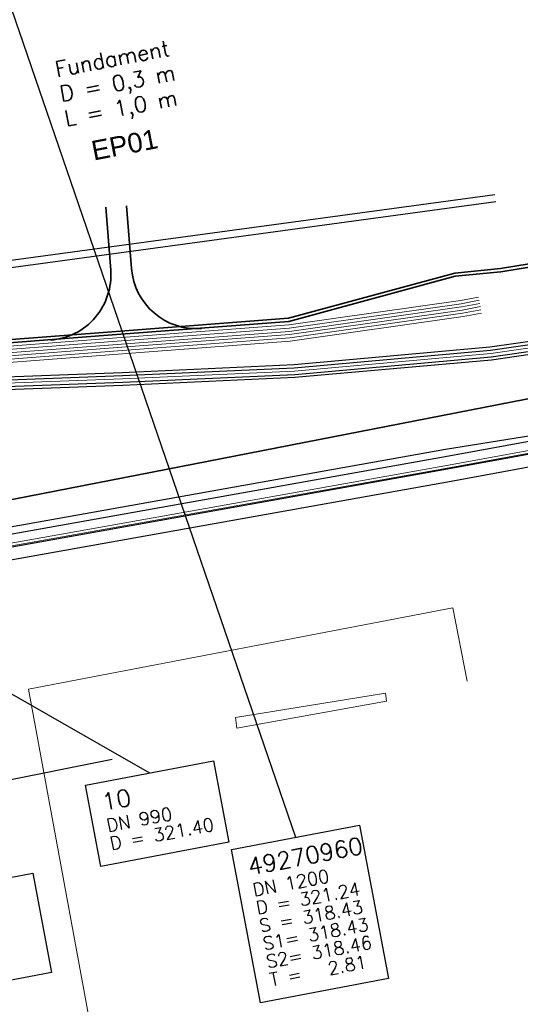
# Model space of a CAD drawing. Header units: metres. Extents: x -502 to 161, y -108 to 174.
# Tile 239 of 256: x 57.88 to 65.57, y -3.21 to 11.9. Entities that reach past the tile are written whole.
import ezdxf

# ---------------------------------------------------------------- set-up
doc = ezdxf.new("R2010")
doc.units = ezdxf.units.M
doc.header["$LTSCALE"] = 0.1
doc.layers.add('BRI32-005.02-5f05-Koordinierung Schemaplan 4 BA ZOB Teilbereich', color=7, linetype='Continuous')
doc.layers.add('BRI32-005.03-5f06-Koordinierung Schemaplan 4 BA ZOB Teilbereich 2 Ost - Bahnhofsallee 2023-01-21', color=7, linetype='Continuous')
doc.styles.add('Arial', font='arial.ttf')
doc.styles.add('Txt', font='txt_____.ttf')

msp = doc.modelspace()

# ---------------------------------------------------------------- linework, layer by layer
at = {"layer": 'BRI32-005.02-5f05-Koordinierung Schemaplan 4 BA ZOB Teilbereich', "color": 7, "linetype": 'Continuous', "lineweight": 25, "transparency": 33554687}
for p, q in [((57.049, 14.128), (62.118, -0.645)), ((56.675, 2.172), (59.875, 0.343))]:
    msp.add_line(p, q, dxfattribs=at)
at = {"layer": 'BRI32-005.02-5f05-Koordinierung Schemaplan 4 BA ZOB Teilbereich', "color": 250, "linetype": 'Continuous', "lineweight": 13, "true_color": 0x333333, "transparency": 33554687}
for p, q in [((61.199, 1.194), (63.497, 1.567)), ((63.512, 1.44), (63.497, 1.567)), ((61.218, 1.029), (63.512, 1.44)), ((61.218, 1.029), (61.199, 1.194))]:
    msp.add_line(p, q, dxfattribs=at)
at = {"layer": 'BRI32-005.02-5f05-Koordinierung Schemaplan 4 BA ZOB Teilbereich', "color": 92, "linetype": 'Continuous', "lineweight": 25, "true_color": 0x00cc00, "transparency": 33554687}
msp.add_line((55.601, -0.182), (59.304, 0.551), dxfattribs=at)
at = {"layer": 'BRI32-005.02-5f05-Koordinierung Schemaplan 4 BA ZOB Teilbereich', "color": 30, "linetype": 'Continuous', "lineweight": 35, "true_color": 0xff7f00, "transparency": 33554687, "flags": 128}
msp.add_lwpolyline([(160.701, 3.732), (153.861, 9.988), (146.58, 16.834), (137.207, 18.41), (133.989, 18.578), (131.036, 18.449), (129.189, 18.2), (119.914, 16.47), (116.34, 15.794), (99.934, 12.447), (72.211, 7.355), (41.692, 1.403), (4.438, -5.44), (-20.503, -9.561), (-43.027, -13.814), (-60.134, -17.04), (-87.993, -22.2)], dxfattribs=at)
at = {"layer": 'BRI32-005.02-5f05-Koordinierung Schemaplan 4 BA ZOB Teilbereich', "color": 190, "linetype": 'Continuous', "lineweight": 35, "true_color": 0x7f00ff, "transparency": 33554687, "flags": 128}
for points in [[(66.614, 8.302), (65.263, 8.082), (64.564, 8.012), (62.01, 7.317), (59.366, 7.117), (54.946, 6.777), (53.332, 6.727), (49.151, 6.607), (48.375, 6.437), (47.552, 6.458), (46.931, 6.865), (46.356, 7.259), (46.268, 7.535), (46.497, 12.355)], [(66.617, 8.252), (65.27, 8.032), (64.569, 7.962), (62.014, 7.267), (59.37, 7.067), (54.949, 6.727), (53.334, 6.677), (52.613, 6.656), (49.152, 6.557), (48.378, 6.537), (47.583, 6.557), (46.986, 6.949), (46.44, 7.323), (46.368, 7.531), (46.597, 12.351)], [(66.617, 8.252), (65.27, 8.032), (64.569, 7.962), (62.014, 7.267), (59.37, 7.067), (54.949, 6.727), (53.334, 6.677), (52.613, 6.656), (49.152, 6.557), (48.378, 6.537), (47.583, 6.557), (46.986, 6.949), (46.44, 7.323), (46.368, 7.531), (46.597, 12.351)]]:
    msp.add_lwpolyline(points, dxfattribs=at)
at = {"layer": 'BRI32-005.02-5f05-Koordinierung Schemaplan 4 BA ZOB Teilbereich', "color": 250, "linetype": 'Continuous', "lineweight": 25, "true_color": 0x333333, "transparency": 33554687, "flags": 128}
for points in [[(66.617, 8.252), (65.27, 8.032), (64.569, 7.962), (62.014, 7.267), (59.37, 7.067), (54.949, 6.727), (53.334, 6.677), (52.613, 6.656), (49.152, 6.557), (48.378, 6.537), (47.583, 6.557), (46.986, 6.949), (46.44, 7.323), (46.368, 7.531), (46.597, 12.351)], [(30.539, 4.662), (31.208, 0.199), (31.517, -1.023), (31.567, -1.415), (31.862, -1.931), (31.935, -2.01), (32.044, -2.131), (32.279, -2.087), (36.629, -1.27), (43.574, 0.063), (44.198, 0.228), (44.415, 0.536), (46.044, 2.835), (48.583, 5.901), (49.04, 6.107), (53.477, 6.307), (54.921, 6.317), (59.459, 6.487), (62.096, 6.607), (65.103, 6.877), (66.695, 7.105)], [(30.441, 4.648), (31.11, 0.185), (31.417, -1.035), (31.471, -1.447), (31.776, -1.981), (32.008, -2.24), (32.297, -2.185), (36.176, -1.456), (36.647, -1.368), (43.608, -0.033), (44.258, 0.14), (44.497, 0.478), (46.118, 2.765), (48.645, 5.819), (49.067, 6.008), (49.541, 5.978), (53.48, 6.157), (54.924, 6.167), (59.465, 6.337), (62.105, 6.457), (65.121, 6.727), (66.722, 6.958)], [(30.588, 4.669), (31.257, 0.206), (31.567, -1.017), (31.615, -1.399), (31.905, -1.906), (32.141, -2.163), (32.288, -2.136), (36.167, -1.407), (36.638, -1.319), (43.591, 0.015), (44.228, 0.184), (44.456, 0.507), (46.077, 2.794), (48.614, 5.86), (49.052, 6.057), (53.478, 6.257), (54.922, 6.267), (59.461, 6.437), (62.099, 6.557), (65.109, 6.827), (66.704, 7.056)], [(66.731, 6.909), (65.127, 6.677), (62.108, 6.407), (59.467, 6.287), (54.925, 6.117), (53.481, 6.107), (49.541, 5.928), (49.076, 5.957), (48.676, 5.778), (46.159, 2.736), (44.288, 0.096), (43.625, -0.081), (36.656, -1.417), (36.185, -1.505), (32.306, -2.234), (32.104, -2.272), (31.819, -1.956), (31.519, -1.431), (31.467, -1.029), (31.159, 0.192), (30.49, 4.655)], [(36.007, -5.513), (40.71, -4.6), (47.912, -3.222), (50.147, -2.797), (54.477, 3.321), (54.558, 3.435), (64.413, 5.197), (73.399, 6.836), (73.435, 6.64), (64.449, 5.001), (54.674, 3.253), (54.639, 3.205), (50.264, -2.98), (50.189, -2.992), (47.95, -3.418), (40.748, -4.796), (36.045, -5.709), (36.007, -5.513)]]:
    msp.add_lwpolyline(points, dxfattribs=at)
at = {"layer": 'BRI32-005.02-5f05-Koordinierung Schemaplan 4 BA ZOB Teilbereich', "color": 6, "linetype": 'Continuous', "lineweight": 25, "true_color": 0xff00ff, "transparency": 33554687, "flags": 128}
for points in [[(65.178, 9.211), (54.279, 7.731), (53.254, 7.651), (46.484, 7.24), (41.835, 2.288), (34.715, 1.021), (32.063, 0.44), (30.04, 0.021), (18.184, -2.329), (14.061, -2.919), (2.187, -5.009), (-5.148, -6.309), (-9.695, -6.889), (-12.294, -7.119), (-12.822, -7.159)], [(65.193, 9.102), (54.291, 7.622), (53.261, 7.542), (46.534, 7.133), (41.89, 2.186), (34.736, 0.913), (32.086, 0.333), (30.062, -0.087), (18.203, -2.438), (14.078, -3.028), (2.206, -5.118), (-5.131, -6.418), (-9.683, -6.998), (-12.285, -7.228), (-12.814, -7.268)]]:
    msp.add_lwpolyline(points, dxfattribs=at)
at = {"layer": 'BRI32-005.02-5f05-Koordinierung Schemaplan 4 BA ZOB Teilbereich', "color": 190, "linetype": 'Continuous', "lineweight": 35, "true_color": 0x7f00ff, "transparency": 33554687, "flags": 128}
for points in [[(58.361, 6.983, 0.414219), (59.281, 8.057), (59.207, 9.021)], [(60.674, 7.161), (60.674, 7.161, -0.414208), (59.601, 8.081), (59.601, 8.081), (59.526, 9.045)]]:
    msp.add_lwpolyline(points, format="xyb", dxfattribs=at)
at = {"layer": 'BRI32-005.02-5f05-Koordinierung Schemaplan 4 BA ZOB Teilbereich', "color": 7, "linetype": 'Continuous', "lineweight": 13, "transparency": 33554687, "flags": 128}
for points in [[(64.928, 7.643), (64.651, 7.59), (62.013, 7.217), (59.374, 7.017), (54.952, 6.677), (53.341, 6.627), (52.614, 6.606), (49.093, 6.507), (48.392, 6.142), (45.805, 3.021), (44.241, 0.813), (44.015, 0.492), (43.472, 0.351), (36.575, -0.976), (36.405, -1.009), (31.49, -1.931), (31.473, -1.934)], [(64.937, 7.594), (64.659, 7.541), (62.018, 7.167), (59.378, 6.967), (54.955, 6.627), (53.342, 6.577), (52.615, 6.556), (49.106, 6.457), (48.424, 6.102), (45.845, 2.99), (44.282, 0.784), (44.045, 0.448), (43.489, 0.303), (36.584, -1.025), (36.414, -1.058), (31.499, -1.98), (31.482, -1.983)], [(64.946, 7.545), (64.667, 7.492), (62.023, 7.117), (59.382, 6.917), (54.958, 6.577), (53.343, 6.527), (52.616, 6.506), (49.119, 6.407), (48.456, 6.062), (45.885, 2.959), (44.323, 0.754), (44.076, 0.404), (43.506, 0.255), (36.593, -1.074), (36.423, -1.107), (31.508, -2.029), (31.491, -2.032)], [(64.955, 7.496), (64.675, 7.443), (62.028, 7.067), (59.386, 6.867), (54.961, 6.527), (53.344, 6.477), (52.617, 6.456), (49.132, 6.357), (48.488, 6.022), (45.925, 2.928), (44.364, 0.725), (44.107, 0.36), (43.523, 0.207), (36.602, -1.123), (36.432, -1.156), (31.517, -2.078), (31.499, -2.081)], [(64.964, 7.447), (64.683, 7.394), (62.033, 7.017), (59.39, 6.817), (54.964, 6.477), (53.345, 6.427), (52.618, 6.406), (49.145, 6.307), (48.52, 5.982), (45.965, 2.897), (44.405, 0.696), (44.137, 0.316), (43.54, 0.159), (36.611, -1.172), (36.441, -1.205), (31.526, -2.127), (31.507, -2.13)], [(31.515, -2.179), (31.535, -2.176), (36.45, -1.254), (36.62, -1.221), (43.557, 0.111), (44.168, 0.272), (44.446, 0.667), (46.005, 2.867), (48.552, 5.942), (49.158, 6.257), (52.619, 6.356), (53.346, 6.377), (54.967, 6.427), (59.394, 6.767), (62.038, 6.967), (64.691, 7.345), (64.973, 7.398)], [(59.411, -5.932), (58.021, 1.626), (64.535, 2.873), (64.753, 1.751)]]:
    msp.add_lwpolyline(points, dxfattribs=at)
at = {"layer": 'BRI32-005.02-5f05-Koordinierung Schemaplan 4 BA ZOB Teilbereich', "color": 116, "linetype": 'Continuous', "lineweight": 13, "true_color": 0x007f3f, "transparency": 33554687, "flags": 128}
for points in [[(-3.658, -8.334), (6.451, -6.584), (12.521, -5.564), (19.431, -4.393), (30.298, -2.673), (32.104, -2.413), (36.673, -1.515), (43.66, -0.178), (44.254, 0.134), (46.121, 2.768), (48.645, 5.819), (49.054, 6.002), (49.521, 6.127), (53.476, 6.307), (54.921, 6.317), (59.459, 6.487), (62.095, 6.607), (65.103, 6.876), (66.695, 7.105)], [(66.731, 6.909), (65.127, 6.678), (62.109, 6.407), (59.467, 6.287), (54.925, 6.117), (53.482, 6.107), (49.551, 5.929), (49.122, 5.812), (48.769, 5.655), (46.279, 2.646), (44.39, -0.02), (43.726, -0.368), (36.711, -1.711), (32.138, -2.611), (30.328, -2.871), (19.463, -4.591), (12.555, -5.762), (6.485, -6.782), (-3.626, -8.532)]]:
    msp.add_lwpolyline(points, dxfattribs=at)
at = {"layer": 'BRI32-005.02-5f05-Koordinierung Schemaplan 4 BA ZOB Teilbereich', "color": 251, "linetype": 'Continuous', "lineweight": 13, "true_color": 0x5b5b5b, "transparency": 33554687, "flags": 128}
msp.add_lwpolyline([(66.713, 7.007), (65.115, 6.777), (62.102, 6.507), (59.463, 6.387), (54.923, 6.217), (53.479, 6.207), (49.536, 6.028), (49.088, 5.907), (48.707, 5.737), (46.2, 2.707), (44.322, 0.057), (43.693, -0.273), (36.692, -1.613), (32.121, -2.512), (30.313, -2.772), (19.447, -4.492), (12.538, -5.663), (6.468, -6.683), (-3.642, -8.433)], dxfattribs=at)
at = {"layer": 'BRI32-005.02-5f05-Koordinierung Schemaplan 4 BA ZOB Teilbereich', "color": 3, "linetype": 'Continuous', "lineweight": 25, "true_color": 0x00ff00, "transparency": 33554687, "flags": 128}
msp.add_lwpolyline([(66.731, 6.909), (65.127, 6.677), (62.108, 6.407), (59.467, 6.287), (54.925, 6.117), (53.481, 6.107), (49.541, 5.928), (49.076, 5.957), (48.676, 5.778), (46.159, 2.736), (44.288, 0.096), (43.625, -0.081), (36.656, -1.417), (36.185, -1.505), (32.306, -2.234), (32.104, -2.272), (31.819, -1.956), (31.519, -1.431), (31.467, -1.029), (31.159, 0.192), (30.514, 4.497), (30.49, 4.655), (30.447, 4.768), (30.425, 5.006)], dxfattribs=at)
msp.add_lwpolyline([(66.731, 6.909), (65.127, 6.677), (62.108, 6.407), (59.467, 6.287), (54.925, 6.117), (53.481, 6.107), (49.541, 5.928), (49.076, 5.957), (48.676, 5.778), (46.159, 2.736), (44.288, 0.096), (43.625, -0.081), (36.656, -1.417), (36.185, -1.505), (32.306, -2.234), (32.104, -2.272), (31.819, -1.956), (31.519, -1.431), (31.467, -1.029), (31.159, 0.192), (30.514, 4.497), (30.49, 4.655), (30.447, 4.768), (30.425, 5.006)], dxfattribs=at)
at = {"layer": 'BRI32-005.02-5f05-Koordinierung Schemaplan 4 BA ZOB Teilbereich', "color": 40, "linetype": 'Continuous', "lineweight": 25, "true_color": 0xffbf00, "transparency": 33554687, "flags": 128}
for points in [[(36.798, -10.766), (36.378, -8.556), (35.777, -5.446), (40.734, -4.484), (47.929, -3.106), (50.101, -2.692), (54.501, 3.542), (64.42, 5.309), (71.696, 6.477), (73.354, 6.907), (74.229, 2.346), (74.304, 1.975)], [(37.289, -10.672), (36.868, -8.462), (36.363, -5.842), (40.829, -4.975), (48.023, -3.597), (50.393, -3.145), (54.791, 3.086), (64.509, 4.817), (71.766, 6.157), (73.735, 6.637), (74.62, 2.936), (74.894, 1.585)]]:
    msp.add_lwpolyline(points, dxfattribs=at)
at = {"layer": 'BRI32-005.02-5f05-Koordinierung Schemaplan 4 BA ZOB Teilbereich', "color": 40, "linetype": 'Continuous', "lineweight": 18, "true_color": 0xffbf00, "transparency": 33554687, "flags": 128}
msp.add_lwpolyline([(37.044, -10.719), (36.623, -8.509), (36.07, -5.644), (40.781, -4.729), (47.976, -3.352), (50.247, -2.919), (54.646, 3.314), (64.464, 5.063), (73.594, 6.73)], dxfattribs=at)
at = {"layer": 'BRI32-005.02-5f05-Koordinierung Schemaplan 4 BA ZOB Teilbereich', "color": 35, "linetype": 'Continuous', "lineweight": 13, "true_color": 0x99724c, "transparency": 33554687, "flags": 128}
msp.add_lwpolyline([(36.949, -10.021), (36.897, -9.73), (36.144, -5.802), (36.12, -5.675), (40.744, -4.776), (47.946, -3.398), (50.186, -2.973), (50.253, -2.96), (54.623, 3.217), (54.662, 3.271), (64.445, 5.02), (73.431, 6.66), (73.56, 6.684), (73.655, 6.217), (73.406, 6.017), (73.243, 5.397), (73.236, 4.767), (73.223, 4.617), (73.19, 3.946), (73.146, 3.783), (72.924, 3.35), (72.81, 3.127), (72.843, 2.955), (74.264, 3.242)], dxfattribs=at)
at = {"layer": 'BRI32-005.02-5f05-Koordinierung Schemaplan 4 BA ZOB Teilbereich', "color": 7, "linetype": 'Continuous', "lineweight": 18, "transparency": 33554687, "flags": 128}
for points in [[(58.893, 0.156), (60.858, 0.529), (61.095, -0.723), (59.13, -1.095), (58.893, 0.156)], [(61.136, -0.832), (63.101, -0.459), (63.547, -2.811), (61.582, -3.184), (61.136, -0.832)], [(56.121, -1.569), (58.086, -1.196), (58.375, -2.723), (56.41, -3.096), (56.121, -1.569)]]:
    msp.add_lwpolyline(points, dxfattribs=at)
at = {"layer": 'BRI32-005.02-5f05-Koordinierung Schemaplan 4 BA ZOB Teilbereich', "color": 7, "linetype": 'Continuous', "lineweight": 25, "transparency": 33554687, "flags": 128}
for points in [[(58.893, 0.156), (60.858, 0.529), (61.095, -0.723), (59.13, -1.095), (58.893, 0.156)], [(61.136, -0.832), (63.101, -0.459), (63.547, -2.811), (61.582, -3.184), (61.136, -0.832)]]:
    msp.add_lwpolyline(points, dxfattribs=at)
at = {"layer": 'BRI32-005.02-5f05-Koordinierung Schemaplan 4 BA ZOB Teilbereich', "color": 1, "linetype": 'Continuous', "lineweight": 25, "true_color": 0xff0000, "transparency": 33554687, "flags": 128}
msp.add_lwpolyline([(56.121, -1.569), (58.086, -1.196), (58.375, -2.723), (56.41, -3.096), (56.121, -1.569)], dxfattribs=at)
at = {"layer": 'BRI32-005.03-5f06-Koordinierung Schemaplan 4 BA ZOB Teilbereich 2 Ost - Bahnhofsallee 2023-01-21', "color": 30, "linetype": 'Continuous', "lineweight": 30, "true_color": 0xff7f00, "transparency": 33554687, "flags": 128}
msp.add_lwpolyline([(160.701, 3.732), (153.861, 9.988), (146.58, 16.834), (137.207, 18.41), (133.989, 18.578), (131.036, 18.449), (129.189, 18.2), (119.914, 16.47), (116.34, 15.794), (99.934, 12.447), (72.211, 7.355), (41.692, 1.403), (4.438, -5.44), (-20.503, -9.561), (-43.027, -13.814), (-60.134, -17.04), (-87.993, -22.2)], dxfattribs=at)
at = {"layer": 'BRI32-005.03-5f06-Koordinierung Schemaplan 4 BA ZOB Teilbereich 2 Ost - Bahnhofsallee 2023-01-21', "color": 6, "linetype": 'Continuous', "lineweight": 20, "true_color": 0xff00ff, "transparency": 33554687, "flags": 128}
for points in [[(65.178, 9.211), (54.279, 7.731), (53.254, 7.651), (46.484, 7.24), (41.835, 2.288), (34.715, 1.021), (32.063, 0.44), (30.04, 0.021), (18.184, -2.329), (14.061, -2.919), (2.187, -5.009), (-5.148, -6.309), (-9.695, -6.889), (-12.294, -7.119), (-12.822, -7.159)], [(65.193, 9.102), (54.291, 7.622), (53.261, 7.542), (46.534, 7.133), (41.89, 2.186), (34.736, 0.913), (32.086, 0.333), (30.062, -0.087), (18.203, -2.438), (14.078, -3.028), (2.206, -5.118), (-5.131, -6.418), (-9.683, -6.998), (-12.285, -7.228), (-12.814, -7.268)]]:
    msp.add_lwpolyline(points, dxfattribs=at)
at = {"layer": 'BRI32-005.03-5f06-Koordinierung Schemaplan 4 BA ZOB Teilbereich 2 Ost - Bahnhofsallee 2023-01-21', "color": 116, "linetype": 'Continuous', "lineweight": 9, "true_color": 0x007f3f, "transparency": 33554687, "flags": 128}
for points in [[(-3.658, -8.334), (6.451, -6.584), (12.521, -5.564), (19.431, -4.393), (30.298, -2.673), (32.104, -2.413), (36.673, -1.515), (43.66, -0.178), (44.254, 0.134), (46.121, 2.768), (48.645, 5.819), (49.054, 6.002), (49.521, 6.127), (53.476, 6.307), (54.921, 6.317), (59.459, 6.487), (62.095, 6.607), (65.103, 6.876), (66.695, 7.105)], [(66.731, 6.909), (65.127, 6.678), (62.109, 6.407), (59.467, 6.287), (54.925, 6.117), (53.482, 6.107), (49.551, 5.929), (49.122, 5.812), (48.769, 5.655), (46.279, 2.646), (44.39, -0.02), (43.726, -0.368), (36.711, -1.711), (32.138, -2.611), (30.328, -2.871), (19.463, -4.591), (12.555, -5.762), (6.485, -6.782), (-3.626, -8.532)]]:
    msp.add_lwpolyline(points, dxfattribs=at)
at = {"layer": 'BRI32-005.03-5f06-Koordinierung Schemaplan 4 BA ZOB Teilbereich 2 Ost - Bahnhofsallee 2023-01-21', "color": 251, "linetype": 'Continuous', "lineweight": 9, "true_color": 0x5b5b5b, "transparency": 33554687, "flags": 128}
msp.add_lwpolyline([(66.713, 7.007), (65.115, 6.777), (62.102, 6.507), (59.463, 6.387), (54.923, 6.217), (53.479, 6.207), (49.536, 6.028), (49.088, 5.907), (48.707, 5.737), (46.2, 2.707), (44.322, 0.057), (43.693, -0.273), (36.692, -1.613), (32.121, -2.512), (30.313, -2.772), (19.447, -4.492), (12.538, -5.663), (6.468, -6.683), (-3.642, -8.433)], dxfattribs=at)

# ---------------------------------------------------------------- texts
at = {"layer": 'BRI32-005.02-5f05-Koordinierung Schemaplan 4 BA ZOB Teilbereich', "color": 7, "transparency": 33554687, "attachment_point": 1, "line_spacing_factor": 0.25, "style": 'Txt'}
for s, insert, char_height, rotation in [('Fundament', (58.408, 11.252), 0.24, 10.773), ('D = 0,3 m', (58.479, 10.875), 0.24, 10.773), ('L = 1,0 m', (58.551, 10.497), 0.24, 10.773), ('10', (59.126, 0.016), 0.26, 10.737), ('DN 990', (59.2, -0.371), 0.2, 10.737), ('D = 321.40', (59.252, -0.647), 0.2, 10.737), ('49270960', (61.369, -0.972), 0.26, 10.737), ('DN 1200', (61.443, -1.359), 0.2, 10.737), ('D = 321.24', (61.495, -1.635), 0.2, 10.737), ('S = 318.43', (61.547, -1.91), 0.2, 10.737), ('S1= 318.43', (61.599, -2.185), 0.2, 10.737), ('S2= 318.46', (61.651, -2.46), 0.2, 10.737), ('T =   2.81', (61.704, -2.735), 0.2, 10.737)]:
    msp.add_mtext(s, dxfattribs=dict(at, insert=insert, char_height=char_height, rotation=rotation))
at = {"layer": 'BRI32-005.02-5f05-Koordinierung Schemaplan 4 BA ZOB Teilbereich', "color": 190, "true_color": 0x7f00ff, "transparency": 33554687, "insert": (58.962, 10.031), "char_height": 0.3, "attachment_point": 1, "rotation": 10.9801, "line_spacing_factor": 0.25, "style": 'Arial'}
msp.add_mtext('EP01', dxfattribs=at)

doc.saveas('drawing.dxf')
